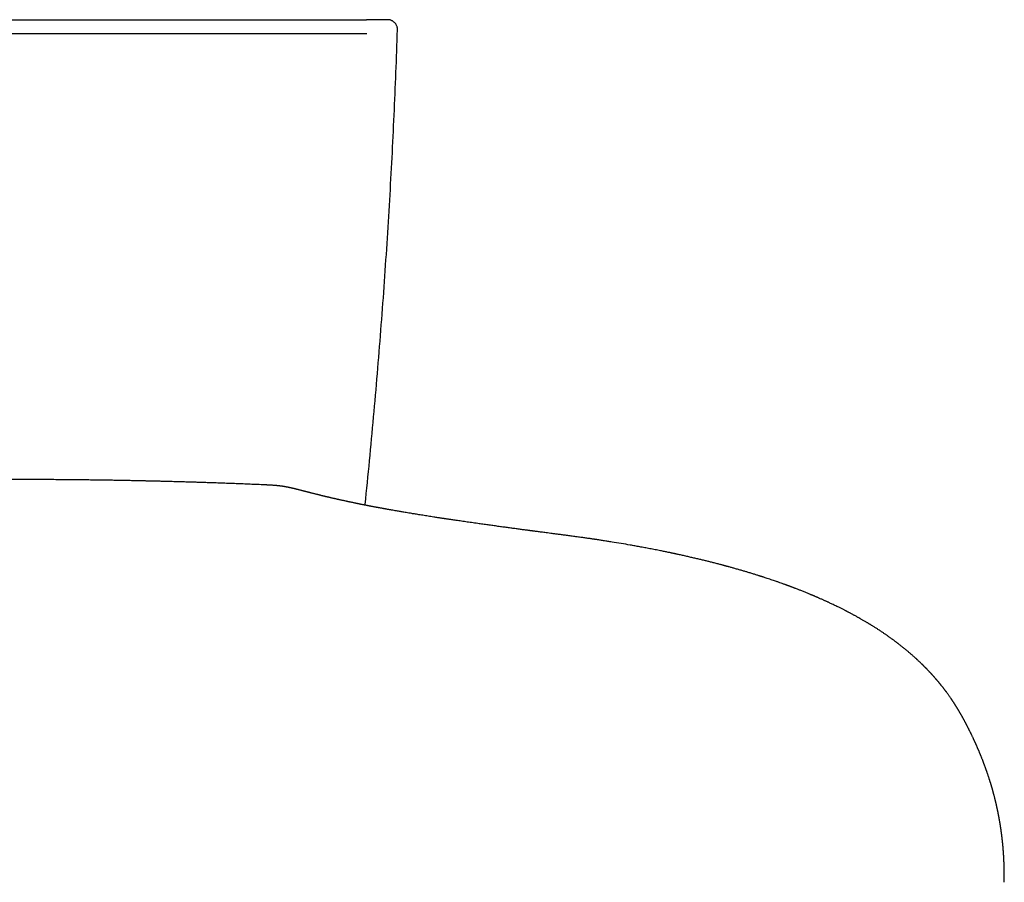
# Model space of a CAD drawing. Header units: millimetres. Extents: x 8 to 571, y 12 to 813.
# Tile 4 of 256: x 322 to 371, y 331 to 374. Entities that reach past the tile are written whole.
import ezdxf

# ---------------------------------------------------------------- set-up
doc = ezdxf.new("R2010")
doc.units = ezdxf.units.MM

msp = doc.modelspace()

# ---------------------------------------------------------------- linework, layer by layer
at = {"color": 7, "linetype": 'Continuous', "lineweight": 30}
msp.add_line((304.075, 374.205), (338.921, 374.205), dxfattribs=at)
msp.add_ellipse((321.498, 373.705), major_axis=(451.45, 0), ratio=0.000421, start_param=4.673743, end_param=4.751035, dxfattribs=at)
for points, knots in [([(339.981, 374.205), (339.98, 374.205), (339.978, 374.205), (339.961, 374.205), (339.936, 374.205), (339.9, 374.205), (339.854, 374.205), (339.798, 374.205), (339.731, 374.205), (339.653, 374.205), (339.567, 374.205), (339.472, 374.205), (339.372, 374.205), (339.265, 374.205), (339.154, 374.205), (339.039, 374.205), (338.96, 374.205), (338.921, 374.205)], [0, 0, 0, 0, 0.066455, 0.13318, 0.199891, 0.266327, 0.331195, 0.39606, 0.464268, 0.532652, 0.600837, 0.667266, 0.733885, 0.800295, 0.866793, 0.933506, 1, 1, 1, 1]), ([(338.85, 349.811), (338.851, 349.823), (338.931, 350.568), (339.076, 352.044), (339.283, 354.235), (339.473, 356.419), (339.649, 358.597), (339.81, 360.776), (339.958, 362.954), (340.091, 365.119), (340.209, 367.271), (340.313, 369.41), (340.405, 371.549), (340.455, 372.975), (340.48, 373.688)], [0, 0, 0, 0, 0.0015555, 0.0935345, 0.185509, 0.2767276, 0.3679475, 0.45917, 0.5503943, 0.6416197, 0.7312164, 0.8208126, 0.9104075, 1, 1, 1, 1]), ([(333.82, 350.828), (333.693, 350.834), (333.444, 350.845), (333.077, 350.86), (332.723, 350.875), (332.381, 350.888), (332.053, 350.9), (331.743, 350.912), (331.451, 350.922), (331.177, 350.931), (330.914, 350.94), (330.662, 350.948), (330.418, 350.956), (330.181, 350.963), (329.951, 350.97), (329.735, 350.976), (329.532, 350.982), (329.341, 350.987), (329.167, 350.992), (329.008, 350.996), (328.864, 351), (328.731, 351.003), (328.61, 351.006), (328.502, 351.009), (328.407, 351.011), (328.324, 351.013), (328.252, 351.015), (328.189, 351.016), (328.137, 351.018), (328.091, 351.019), (328.052, 351.02), (328.019, 351.02), (327.992, 351.021), (327.966, 351.022), (327.932, 351.022), (327.884, 351.023), (327.82, 351.025), (327.747, 351.026), (327.665, 351.028), (327.576, 351.03), (327.48, 351.032), (327.38, 351.034), (327.278, 351.037), (327.125, 351.04), (326.919, 351.044), (326.655, 351.049), (326.377, 351.054), (326.086, 351.059), (325.783, 351.064), (325.469, 351.068), (325.142, 351.073), (324.803, 351.077), (324.45, 351.081), (324.084, 351.085), (323.706, 351.088), (323.319, 351.091), (322.856, 351.094), (322.321, 351.096), (321.628, 351.098), (320.852, 351.097), (319.996, 351.094), (319.15, 351.088), (318.347, 351.079), (317.586, 351.069), (317.042, 351.061), (316.68, 351.055), (316.501, 351.052), (316.332, 351.048), (316.172, 351.045), (316.023, 351.043), (315.88, 351.04), (315.743, 351.037), (315.614, 351.034), (315.498, 351.032), (315.394, 351.03), (315.302, 351.028), (315.223, 351.026), (315.159, 351.024), (315.108, 351.023), (315.07, 351.022), (315.04, 351.022), (315.018, 351.021), (315, 351.021), (314.983, 351.02), (314.961, 351.02), (314.927, 351.019), (314.879, 351.018), (314.816, 351.016), (314.742, 351.015), (314.657, 351.013), (314.561, 351.01), (314.454, 351.008), (314.335, 351.005), (314.204, 351.001), (314.062, 350.998), (313.903, 350.994), (313.726, 350.989), (313.53, 350.983), (313.32, 350.978), (313.096, 350.971), (312.865, 350.964), (312.63, 350.957), (312.39, 350.95), (312.138, 350.942), (311.875, 350.933), (311.601, 350.924), (311.315, 350.914), (311.007, 350.903), (310.676, 350.89), (310.322, 350.877), (309.953, 350.862), (309.571, 350.846), (309.312, 350.834), (309.18, 350.828)], [0, 0, 0, 0, 0.015562, 0.030585, 0.045071, 0.059021, 0.072437, 0.085319, 0.096977, 0.108162, 0.118875, 0.129117, 0.138887, 0.148736, 0.158056, 0.166849, 0.175113, 0.18285, 0.190061, 0.196377, 0.202226, 0.207607, 0.212521, 0.216967, 0.220748, 0.224109, 0.227052, 0.229576, 0.231682, 0.233453, 0.235128, 0.236461, 0.23745, 0.238365, 0.239584, 0.241642, 0.244225, 0.247331, 0.250548, 0.254183, 0.258121, 0.262169, 0.266324, 0.270586, 0.280705, 0.291379, 0.302608, 0.314391, 0.326728, 0.339384, 0.352575, 0.3663, 0.380559, 0.395353, 0.41068, 0.426458, 0.442229, 0.466856, 0.491295, 0.526301, 0.560906, 0.595107, 0.628899, 0.658296, 0.687372, 0.694929, 0.702208, 0.709072, 0.715522, 0.721556, 0.727176, 0.732913, 0.738141, 0.742862, 0.747074, 0.750778, 0.753973, 0.756661, 0.758595, 0.76014, 0.761297, 0.762291, 0.762796, 0.763424, 0.764337, 0.765536, 0.76758, 0.770132, 0.773193, 0.77661, 0.780496, 0.784852, 0.789677, 0.794971, 0.800735, 0.806969, 0.814369, 0.822339, 0.830878, 0.839988, 0.849669, 0.858965, 0.868733, 0.878975, 0.889691, 0.900881, 0.912546, 0.924687, 0.938592, 0.953074, 0.968136, 0.983777, 1, 1, 1, 1]), ([(349.754, 348.182), (349.67, 348.194), (349.505, 348.217), (349.264, 348.25), (349.036, 348.28), (348.821, 348.309), (348.62, 348.335), (348.433, 348.36), (348.26, 348.382), (348.1, 348.403), (347.956, 348.422), (347.829, 348.439), (347.716, 348.453), (347.615, 348.467), (347.523, 348.479), (347.446, 348.489), (347.383, 348.497), (347.331, 348.504), (347.284, 348.51), (347.243, 348.515), (347.21, 348.52), (347.186, 348.523), (347.165, 348.525), (347.144, 348.528), (347.113, 348.532), (347.069, 348.538), (347.01, 348.546), (346.94, 348.555), (346.857, 348.566), (346.761, 348.579), (346.657, 348.593), (346.547, 348.607), (346.402, 348.627), (346.22, 348.651), (345.998, 348.681), (345.766, 348.712), (345.523, 348.746), (345.275, 348.78), (345.024, 348.815), (344.769, 348.85), (344.544, 348.882), (344.353, 348.909), (344.2, 348.931), (344.055, 348.952), (343.91, 348.972), (343.766, 348.993), (343.625, 349.014), (343.494, 349.033), (343.375, 349.051), (343.267, 349.067), (343.176, 349.08), (343.1, 349.091), (343.038, 349.101), (342.983, 349.109), (342.935, 349.116), (342.897, 349.122), (342.867, 349.126), (342.842, 349.13), (342.813, 349.135), (342.773, 349.141), (342.723, 349.148), (342.66, 349.158), (342.586, 349.169), (342.501, 349.182), (342.405, 349.197), (342.288, 349.215), (342.157, 349.236), (342.018, 349.257), (341.882, 349.279), (341.748, 349.3), (341.619, 349.321), (341.5, 349.34), (341.391, 349.358), (341.29, 349.374), (341.179, 349.393), (341.056, 349.413), (340.924, 349.435), (340.811, 349.454), (340.713, 349.471), (340.624, 349.486), (340.525, 349.503), (340.418, 349.521), (340.303, 349.541), (340.201, 349.559), (340.114, 349.575), (340.046, 349.587), (339.981, 349.598), (339.924, 349.609), (339.879, 349.617), (339.845, 349.623), (339.817, 349.628), (339.788, 349.633), (339.755, 349.639), (339.714, 349.647), (339.668, 349.655), (339.619, 349.664), (339.573, 349.672), (339.528, 349.681), (339.48, 349.69), (339.429, 349.699), (339.372, 349.71), (339.313, 349.721), (339.257, 349.732), (339.207, 349.741), (339.166, 349.749), (339.13, 349.756), (339.095, 349.763), (339.059, 349.77), (339.018, 349.778), (338.973, 349.787), (338.918, 349.797), (338.858, 349.809), (338.793, 349.822), (338.731, 349.834), (338.674, 349.845), (338.623, 349.856), (338.583, 349.864), (338.546, 349.871), (338.509, 349.879), (338.462, 349.888), (338.41, 349.899), (338.357, 349.91), (338.308, 349.92), (338.257, 349.931), (338.206, 349.942), (338.156, 349.952), (338.113, 349.961), (338.075, 349.969), (338.044, 349.976), (338.02, 349.981), (338.001, 349.985), (337.979, 349.99), (337.952, 349.996), (337.917, 350.003), (337.865, 350.014), (337.801, 350.028), (337.729, 350.044), (337.664, 350.058), (337.613, 350.07), (337.573, 350.078), (337.544, 350.085), (337.519, 350.091), (337.496, 350.096), (337.475, 350.1), (337.451, 350.106), (337.423, 350.112), (337.388, 350.12), (337.35, 350.129), (337.312, 350.137), (337.27, 350.147), (337.224, 350.158), (337.176, 350.169), (337.134, 350.179), (337.097, 350.187), (337.066, 350.194), (337.037, 350.201), (337.01, 350.207), (336.986, 350.213), (336.963, 350.219), (336.936, 350.225), (336.904, 350.233), (336.868, 350.241), (336.829, 350.251), (336.79, 350.26), (336.747, 350.27), (336.702, 350.281), (336.653, 350.293), (336.606, 350.305), (336.559, 350.316), (336.514, 350.327), (336.469, 350.339), (336.424, 350.35), (336.379, 350.361), (336.333, 350.373), (336.287, 350.384), (336.243, 350.395), (336.201, 350.406), (336.162, 350.416), (336.127, 350.425), (336.091, 350.434), (336.056, 350.443), (336.022, 350.452), (335.991, 350.46), (335.963, 350.467), (335.94, 350.473), (335.921, 350.478), (335.905, 350.482), (335.888, 350.486), (335.868, 350.491), (335.846, 350.497), (335.819, 350.504), (335.789, 350.512), (335.757, 350.52), (335.725, 350.528), (335.69, 350.537), (335.653, 350.547), (335.611, 350.558), (335.568, 350.569), (335.526, 350.579), (335.491, 350.588), (335.462, 350.596), (335.437, 350.602), (335.411, 350.608), (335.382, 350.615), (335.353, 350.623), (335.324, 350.63), (335.297, 350.636), (335.27, 350.643), (335.243, 350.649), (335.217, 350.655), (335.194, 350.661), (335.172, 350.666), (335.152, 350.67), (335.132, 350.675), (335.111, 350.679), (335.087, 350.685), (335.062, 350.69), (335.038, 350.695), (335.017, 350.699), (334.998, 350.703), (334.98, 350.707), (334.963, 350.71), (334.948, 350.713), (334.934, 350.716), (334.92, 350.719), (334.903, 350.722), (334.885, 350.725), (334.865, 350.729), (334.844, 350.733), (334.824, 350.736), (334.806, 350.739), (334.79, 350.742), (334.776, 350.744), (334.764, 350.746), (334.754, 350.748), (334.743, 350.749), (334.733, 350.751), (334.718, 350.753), (334.696, 350.757), (334.67, 350.761), (334.64, 350.765), (334.609, 350.769), (334.576, 350.773), (334.542, 350.777), (334.505, 350.781), (334.469, 350.785), (334.435, 350.789), (334.403, 350.792), (334.371, 350.795), (334.338, 350.797), (334.301, 350.801), (334.255, 350.804), (334.204, 350.808), (334.152, 350.811), (334.104, 350.814), (334.067, 350.816), (334.043, 350.817), (334.028, 350.818), (334.01, 350.819), (333.987, 350.82), (333.957, 350.822), (333.918, 350.824), (333.871, 350.826), (333.837, 350.827), (333.819, 350.828)], [0, 0, 0, 0, 0.011686, 0.022762, 0.033231, 0.043091, 0.052344, 0.060839, 0.068749, 0.076074, 0.082812, 0.088429, 0.093563, 0.098212, 0.102378, 0.10606, 0.108759, 0.111121, 0.113149, 0.11518, 0.116705, 0.117722, 0.11851, 0.119482, 0.120642, 0.122844, 0.125509, 0.128638, 0.132504, 0.136902, 0.141755, 0.146793, 0.151991, 0.161671, 0.171862, 0.182564, 0.193775, 0.205495, 0.216893, 0.228732, 0.241014, 0.248441, 0.255646, 0.262487, 0.268964, 0.276202, 0.282926, 0.289136, 0.294832, 0.300014, 0.304682, 0.307968, 0.310941, 0.313602, 0.315943, 0.317906, 0.319171, 0.32021, 0.321555, 0.323462, 0.325929, 0.328958, 0.332548, 0.336699, 0.341413, 0.346688, 0.353924, 0.360807, 0.367328, 0.374297, 0.380799, 0.386831, 0.392395, 0.397491, 0.402256, 0.409479, 0.416379, 0.422906, 0.427096, 0.431791, 0.436997, 0.442701, 0.448878, 0.455527, 0.459228, 0.46306, 0.466717, 0.469857, 0.47248, 0.474178, 0.475574, 0.477098, 0.478942, 0.481106, 0.484002, 0.486745, 0.489335, 0.491806, 0.4945, 0.497444, 0.500684, 0.504219, 0.507727, 0.510495, 0.512916, 0.514991, 0.516893, 0.519049, 0.521478, 0.524181, 0.527146, 0.531227, 0.535155, 0.538931, 0.542533, 0.545711, 0.548395, 0.550171, 0.552523, 0.555473, 0.558975, 0.562421, 0.565623, 0.56858, 0.572312, 0.575564, 0.578382, 0.580918, 0.583185, 0.584524, 0.585748, 0.587102, 0.588951, 0.591299, 0.594139, 0.599653, 0.604712, 0.609316, 0.613461, 0.615791, 0.617894, 0.619769, 0.621417, 0.622894, 0.624515, 0.626652, 0.629305, 0.632334, 0.635266, 0.638064, 0.642187, 0.645977, 0.649435, 0.652226, 0.65481, 0.657187, 0.65936, 0.661326, 0.663167, 0.665306, 0.668074, 0.671275, 0.674736, 0.678211, 0.6817, 0.68617, 0.690658, 0.695116, 0.699527, 0.70389, 0.708215, 0.712837, 0.717266, 0.722055, 0.727096, 0.731929, 0.7365, 0.740811, 0.744861, 0.748649, 0.75304, 0.757065, 0.760783, 0.764192, 0.767292, 0.769431, 0.771393, 0.77345, 0.77591, 0.778774, 0.782042, 0.786403, 0.790874, 0.795206, 0.7994, 0.805172, 0.81112, 0.817416, 0.82377, 0.829763, 0.833324, 0.836969, 0.840976, 0.845345, 0.850067, 0.854704, 0.859015, 0.863001, 0.86755, 0.871616, 0.875369, 0.878836, 0.882019, 0.884731, 0.887953, 0.891683, 0.89567, 0.899526, 0.902461, 0.905301, 0.907948, 0.910384, 0.912648, 0.914294, 0.916235, 0.918473, 0.920968, 0.923579, 0.926294, 0.928891, 0.931123, 0.93307, 0.934618, 0.935961, 0.937206, 0.938351, 0.939399, 0.940882, 0.943113, 0.946112, 0.949089, 0.951913, 0.954823, 0.957712, 0.960744, 0.963788, 0.9664, 0.968555, 0.970776, 0.972911, 0.975169, 0.977804, 0.980829, 0.983646, 0.986288, 0.98851, 0.989236, 0.989905, 0.990635, 0.991734, 0.993219, 0.995091, 0.997351, 1, 1, 1, 1]), ([(370.961, 330.858), (370.961, 330.877), (370.962, 330.912), (370.962, 330.955), (370.962, 330.987), (370.963, 331.013), (370.963, 331.052), (370.963, 331.102), (370.963, 331.162), (370.963, 331.218), (370.963, 331.273), (370.962, 331.329), (370.961, 331.381), (370.961, 331.427), (370.96, 331.463), (370.96, 331.497), (370.959, 331.529), (370.958, 331.562), (370.957, 331.598), (370.956, 331.632), (370.956, 331.662), (370.955, 331.686), (370.954, 331.708), (370.954, 331.728), (370.953, 331.747), (370.952, 331.766), (370.952, 331.789), (370.951, 331.813), (370.95, 331.839), (370.949, 331.863), (370.948, 331.884), (370.947, 331.904), (370.946, 331.923), (370.945, 331.942), (370.944, 331.963), (370.943, 331.986), (370.942, 332.012), (370.941, 332.038), (370.939, 332.064), (370.938, 332.088), (370.937, 332.114), (370.935, 332.138), (370.934, 332.16), (370.933, 332.179), (370.932, 332.199), (370.93, 332.222), (370.928, 332.253), (370.926, 332.285), (370.924, 332.319), (370.922, 332.351), (370.92, 332.381), (370.918, 332.408), (370.916, 332.433), (370.914, 332.457), (370.912, 332.48), (370.91, 332.503), (370.908, 332.527), (370.906, 332.554), (370.904, 332.581), (370.902, 332.607), (370.9, 332.631), (370.898, 332.655), (370.895, 332.679), (370.893, 332.705), (370.89, 332.733), (370.888, 332.762), (370.885, 332.789), (370.883, 332.812), (370.881, 332.83), (370.88, 332.845), (370.878, 332.86), (370.876, 332.878), (370.874, 332.899), (370.871, 332.926), (370.868, 332.954), (370.865, 332.983), (370.862, 333.009), (370.859, 333.032), (370.857, 333.053), (370.854, 333.075), (370.852, 333.1), (370.848, 333.128), (370.845, 333.157), (370.841, 333.187), (370.838, 333.213), (370.835, 333.236), (370.832, 333.257), (370.83, 333.278), (370.826, 333.302), (370.823, 333.329), (370.819, 333.357), (370.815, 333.386), (370.812, 333.412), (370.808, 333.436), (370.805, 333.457), (370.803, 333.477), (370.8, 333.496), (370.797, 333.518), (370.793, 333.543), (370.789, 333.573), (370.784, 333.604), (370.779, 333.634), (370.775, 333.661), (370.771, 333.688), (370.766, 333.717), (370.761, 333.75), (370.755, 333.786), (370.749, 333.822), (370.744, 333.856), (370.738, 333.889), (370.733, 333.923), (370.726, 333.959), (370.72, 333.996), (370.713, 334.033), (370.707, 334.068), (370.702, 334.097), (370.697, 334.123), (370.692, 334.148), (370.687, 334.176), (370.681, 334.204), (370.676, 334.232), (370.671, 334.257), (370.667, 334.278), (370.663, 334.297), (370.659, 334.317), (370.655, 334.339), (370.65, 334.365), (370.644, 334.393), (370.638, 334.423), (370.632, 334.452), (370.626, 334.478), (370.622, 334.5), (370.617, 334.52), (370.613, 334.542), (370.608, 334.566), (370.602, 334.593), (370.596, 334.622), (370.589, 334.65), (370.584, 334.676), (370.578, 334.699), (370.574, 334.72), (370.569, 334.741), (370.563, 334.766), (370.556, 334.795), (370.549, 334.828), (370.541, 334.863), (370.532, 334.897), (370.524, 334.931), (370.515, 334.968), (370.505, 335.009), (370.494, 335.056), (370.481, 335.104), (370.469, 335.152), (370.458, 335.197), (370.446, 335.24), (370.434, 335.285), (370.423, 335.327), (370.414, 335.363), (370.406, 335.391), (370.399, 335.416), (370.393, 335.439), (370.386, 335.464), (370.378, 335.49), (370.37, 335.519), (370.362, 335.549), (370.353, 335.579), (370.345, 335.608), (370.336, 335.637), (370.327, 335.669), (370.317, 335.702), (370.307, 335.736), (370.296, 335.772), (370.284, 335.812), (370.272, 335.853), (370.26, 335.892), (370.249, 335.926), (370.24, 335.956), (370.232, 335.983), (370.224, 336.008), (370.215, 336.035), (370.205, 336.065), (370.194, 336.1), (370.181, 336.14), (370.167, 336.182), (370.153, 336.226), (370.138, 336.27), (370.124, 336.312), (370.11, 336.352), (370.097, 336.391), (370.084, 336.429), (370.071, 336.464), (370.06, 336.497), (370.048, 336.529), (370.037, 336.562), (370.023, 336.6), (370.007, 336.643), (369.993, 336.683), (369.98, 336.719), (369.969, 336.747), (369.96, 336.773), (369.951, 336.796), (369.942, 336.819), (369.934, 336.842), (369.924, 336.867), (369.914, 336.894), (369.903, 336.924), (369.89, 336.957), (369.877, 336.991), (369.86, 337.033), (369.842, 337.079), (369.822, 337.129), (369.804, 337.175), (369.788, 337.215), (369.774, 337.249), (369.762, 337.278), (369.752, 337.303), (369.741, 337.329), (369.729, 337.357), (369.716, 337.389), (369.701, 337.425), (369.686, 337.462), (369.67, 337.499), (369.655, 337.534), (369.639, 337.57), (369.623, 337.608), (369.604, 337.651), (369.585, 337.696), (369.567, 337.735), (369.552, 337.769), (369.539, 337.799), (369.525, 337.83), (369.511, 337.862), (369.497, 337.892), (369.484, 337.919), (369.473, 337.944), (369.462, 337.967), (369.452, 337.988), (369.443, 338.009), (369.434, 338.029), (369.423, 338.052), (369.409, 338.083), (369.39, 338.123), (369.367, 338.17), (369.344, 338.22), (369.32, 338.27), (369.296, 338.319), (369.274, 338.365), (369.253, 338.407), (369.236, 338.441), (369.223, 338.468), (369.212, 338.488), (369.202, 338.508), (369.192, 338.528), (369.18, 338.553), (369.164, 338.584), (369.146, 338.619), (369.127, 338.657), (369.107, 338.696), (369.089, 338.732), (369.073, 338.763), (369.06, 338.787), (369.048, 338.81), (369.036, 338.833), (369.022, 338.86), (369.006, 338.891), (368.987, 338.926), (368.967, 338.964), (368.947, 339.001), (368.928, 339.036), (368.91, 339.069), (368.893, 339.1), (368.877, 339.13), (368.862, 339.157), (368.847, 339.185), (368.832, 339.213), (368.816, 339.24), (368.801, 339.267), (368.785, 339.296), (368.768, 339.325), (368.752, 339.354), (368.737, 339.379), (368.725, 339.4), (368.714, 339.419), (368.703, 339.438), (368.69, 339.46), (368.676, 339.484), (368.66, 339.51), (368.644, 339.537), (368.627, 339.565), (368.611, 339.591), (368.596, 339.616), (368.581, 339.64), (368.566, 339.665), (368.55, 339.69), (368.535, 339.714), (368.522, 339.736), (368.509, 339.756), (368.496, 339.776), (368.484, 339.795), (368.471, 339.815), (368.457, 339.837), (368.441, 339.862), (368.423, 339.889), (368.404, 339.918), (368.385, 339.946), (368.368, 339.973), (368.352, 339.997), (368.335, 340.021), (368.318, 340.047), (368.299, 340.075), (368.279, 340.104), (368.255, 340.139), (368.226, 340.18), (368.192, 340.228), (368.158, 340.276), (368.124, 340.323), (368.089, 340.372), (368.058, 340.413), (368.034, 340.445), (368.018, 340.466), (368.004, 340.485), (367.991, 340.503), (367.977, 340.522), (367.962, 340.54), (367.948, 340.559), (367.93, 340.582), (367.909, 340.61), (367.883, 340.644), (367.856, 340.678), (367.833, 340.707), (367.814, 340.73), (367.798, 340.751), (367.78, 340.773), (367.762, 340.796), (367.744, 340.818), (367.727, 340.838), (367.713, 340.855), (367.7, 340.872), (367.684, 340.891), (367.665, 340.913), (367.645, 340.938), (367.624, 340.963), (367.604, 340.987), (367.585, 341.008), (367.57, 341.026), (367.557, 341.042), (367.543, 341.057), (367.529, 341.074), (367.51, 341.096), (367.487, 341.122), (367.462, 341.15), (367.439, 341.177), (367.415, 341.204), (367.388, 341.234), (367.36, 341.265), (367.333, 341.295), (367.307, 341.324), (367.282, 341.351), (367.259, 341.376), (367.239, 341.397), (367.221, 341.417), (367.202, 341.437), (367.18, 341.46), (367.155, 341.486), (367.126, 341.516), (367.096, 341.548), (367.066, 341.579), (367.039, 341.607), (367.013, 341.633), (366.987, 341.66), (366.958, 341.689), (366.928, 341.719), (366.899, 341.748), (366.872, 341.775), (366.845, 341.801), (366.811, 341.834), (366.77, 341.873), (366.725, 341.917), (366.682, 341.958), (366.647, 341.99), (366.62, 342.015), (366.599, 342.035), (366.574, 342.059), (366.545, 342.085), (366.515, 342.112), (366.486, 342.139), (366.451, 342.17), (366.413, 342.205), (366.366, 342.246), (366.318, 342.289), (366.269, 342.331), (366.22, 342.373), (366.173, 342.413), (366.127, 342.453), (366.084, 342.489), (366.043, 342.523), (366.003, 342.556), (365.959, 342.592), (365.915, 342.627), (365.871, 342.663), (365.829, 342.697), (365.786, 342.731), (365.745, 342.763), (365.706, 342.794), (365.668, 342.823), (365.633, 342.85), (365.598, 342.877), (365.564, 342.903), (365.527, 342.931), (365.489, 342.96), (365.447, 342.991), (365.406, 343.022), (365.364, 343.052), (365.322, 343.083), (365.278, 343.115), (365.231, 343.149), (365.184, 343.183), (365.133, 343.219), (365.082, 343.254), (365.03, 343.29), (364.977, 343.328), (364.919, 343.367), (364.856, 343.41), (364.79, 343.453), (364.721, 343.499), (364.652, 343.544), (364.585, 343.588), (364.52, 343.629), (364.457, 343.67), (364.395, 343.708), (364.342, 343.742), (364.296, 343.77), (364.256, 343.794), (364.218, 343.818), (364.18, 343.841), (364.141, 343.865), (364.098, 343.89), (364.051, 343.918), (363.997, 343.95), (363.938, 343.985), (363.877, 344.021), (363.819, 344.054), (363.765, 344.085), (363.721, 344.11), (363.684, 344.131), (363.648, 344.151), (363.607, 344.174), (363.562, 344.199), (363.511, 344.228), (363.457, 344.257), (363.402, 344.287), (363.346, 344.317), (363.29, 344.348), (363.234, 344.377), (363.183, 344.404), (363.137, 344.429), (363.094, 344.451), (363.054, 344.472), (363.012, 344.493), (362.965, 344.518), (362.909, 344.546), (362.848, 344.577), (362.783, 344.61), (362.717, 344.643), (362.64, 344.681), (362.552, 344.724), (362.457, 344.77), (362.366, 344.814), (362.281, 344.854), (362.209, 344.888), (362.149, 344.916), (362.099, 344.939), (362.049, 344.962), (361.997, 344.986), (361.942, 345.01), (361.885, 345.036), (361.823, 345.064), (361.756, 345.094), (361.695, 345.121), (361.642, 345.144), (361.6, 345.162), (361.556, 345.181), (361.511, 345.201), (361.466, 345.22), (361.425, 345.237), (361.391, 345.252), (361.364, 345.263), (361.344, 345.272), (361.327, 345.279), (361.311, 345.286), (361.293, 345.293), (361.273, 345.302), (361.242, 345.315), (361.198, 345.333), (361.138, 345.358), (361.07, 345.386), (360.994, 345.417), (360.912, 345.45), (360.828, 345.484), (360.724, 345.525), (360.601, 345.573), (360.49, 345.616), (360.409, 345.647), (360.362, 345.665), (360.314, 345.683), (360.267, 345.701), (360.223, 345.717), (360.185, 345.731), (360.152, 345.744), (360.126, 345.753), (360.106, 345.761), (360.089, 345.767), (360.072, 345.773), (360.048, 345.782), (360.019, 345.793), (359.985, 345.805), (359.948, 345.819), (359.91, 345.832), (359.844, 345.856), (359.747, 345.891), (359.615, 345.938), (359.485, 345.982), (359.361, 346.025), (359.243, 346.065), (359.12, 346.107), (359.01, 346.143), (358.921, 346.172), (358.856, 346.193), (358.801, 346.211), (358.757, 346.225), (358.72, 346.237), (358.681, 346.249), (358.63, 346.265), (358.564, 346.286), (358.488, 346.31), (358.406, 346.336), (358.321, 346.362), (358.233, 346.389), (358.122, 346.423), (357.986, 346.464), (357.821, 346.512), (357.646, 346.563), (357.498, 346.605), (357.382, 346.638), (357.302, 346.66), (357.223, 346.682), (357.15, 346.702), (357.086, 346.72), (357.03, 346.735), (356.984, 346.748), (356.947, 346.758), (356.92, 346.765), (356.899, 346.771), (356.882, 346.775), (356.862, 346.78), (356.827, 346.79), (356.774, 346.804), (356.704, 346.823), (356.625, 346.843), (356.538, 346.866), (356.442, 346.891), (356.318, 346.923), (356.166, 346.961), (355.989, 347.005), (355.805, 347.05), (355.616, 347.096), (355.422, 347.142), (355.223, 347.188), (355.048, 347.228), (354.903, 347.261), (354.793, 347.285), (354.694, 347.307), (354.606, 347.327), (354.537, 347.341), (354.487, 347.352), (354.454, 347.359), (354.428, 347.365), (354.411, 347.369), (354.397, 347.372), (354.381, 347.375), (354.357, 347.38), (354.322, 347.388), (354.275, 347.398), (354.218, 347.41), (354.151, 347.424), (354.074, 347.44), (353.988, 347.458), (353.893, 347.477), (353.793, 347.498), (353.635, 347.53), (353.422, 347.572), (353.158, 347.623), (352.901, 347.672), (352.65, 347.718), (352.407, 347.762), (352.098, 347.817), (351.715, 347.883), (351.375, 347.939), (351.15, 347.975), (351.044, 347.991), (350.938, 348.008), (350.833, 348.024), (350.733, 348.04), (350.643, 348.053), (350.564, 348.065), (350.496, 348.076), (350.439, 348.084), (350.394, 348.091), (350.359, 348.096), (350.327, 348.101), (350.292, 348.106), (350.244, 348.113), (350.185, 348.122), (350.115, 348.132), (350.034, 348.143), (349.943, 348.156), (349.847, 348.17), (349.782, 348.179), (349.749, 348.184)], [0, 0, 0, 0, 0.00132, 0.002431, 0.003356, 0.004217, 0.005049, 0.007346, 0.009618, 0.011866, 0.013957, 0.016255, 0.01877, 0.020441, 0.022034, 0.023425, 0.024707, 0.026159, 0.027771, 0.029444, 0.030564, 0.031669, 0.032653, 0.033508, 0.034272, 0.035162, 0.036147, 0.037275, 0.038495, 0.039577, 0.040491, 0.041413, 0.04219, 0.04305, 0.043999, 0.045036, 0.046207, 0.047538, 0.048586, 0.049714, 0.050923, 0.052073, 0.053073, 0.053923, 0.054646, 0.055795, 0.057207, 0.058811, 0.060304, 0.061892, 0.063274, 0.064492, 0.065655, 0.06677, 0.067837, 0.068834, 0.06998, 0.071276, 0.072593, 0.073803, 0.074908, 0.075992, 0.077103, 0.078328, 0.079669, 0.081106, 0.082407, 0.083498, 0.084307, 0.084947, 0.085627, 0.08648, 0.087505, 0.088703, 0.090227, 0.091605, 0.092822, 0.093879, 0.094825, 0.095867, 0.097054, 0.098383, 0.099849, 0.101273, 0.102585, 0.10364, 0.104609, 0.105565, 0.106681, 0.107964, 0.10941, 0.11082, 0.112082, 0.113245, 0.114246, 0.115113, 0.116045, 0.117074, 0.118203, 0.119779, 0.121335, 0.122766, 0.124072, 0.12529, 0.126596, 0.128281, 0.130113, 0.131884, 0.133514, 0.135039, 0.136637, 0.138398, 0.140312, 0.142144, 0.143797, 0.145283, 0.146399, 0.14763, 0.148977, 0.150435, 0.151826, 0.153033, 0.154081, 0.154972, 0.155811, 0.156936, 0.158198, 0.159597, 0.161123, 0.162578, 0.163892, 0.164904, 0.16584, 0.166885, 0.168073, 0.169405, 0.17087, 0.172249, 0.173571, 0.174691, 0.17563, 0.176659, 0.177856, 0.179311, 0.180957, 0.182725, 0.184432, 0.186068, 0.187632, 0.189947, 0.192206, 0.194561, 0.197088, 0.199305, 0.201284, 0.20348, 0.205951, 0.207467, 0.208845, 0.21008, 0.211182, 0.212362, 0.213709, 0.215133, 0.216672, 0.218167, 0.219597, 0.220963, 0.222594, 0.224242, 0.225929, 0.22768, 0.22969, 0.23186, 0.233845, 0.235513, 0.236953, 0.238284, 0.239518, 0.240775, 0.242268, 0.243998, 0.246038, 0.248168, 0.250388, 0.252616, 0.254703, 0.256732, 0.258675, 0.26057, 0.262371, 0.264034, 0.265506, 0.267154, 0.269067, 0.271219, 0.273601, 0.27511, 0.276556, 0.277844, 0.278974, 0.280101, 0.281261, 0.282489, 0.283828, 0.285329, 0.286992, 0.288789, 0.290562, 0.293253, 0.295768, 0.298079, 0.300187, 0.301796, 0.303235, 0.304503, 0.30567, 0.307091, 0.308789, 0.31055, 0.31246, 0.314385, 0.31616, 0.317785, 0.319805, 0.321987, 0.324268, 0.326523, 0.327934, 0.329429, 0.331028, 0.332684, 0.334212, 0.33561, 0.336859, 0.338007, 0.339081, 0.340083, 0.34107, 0.342205, 0.343498, 0.345784, 0.348203, 0.35074, 0.353327, 0.355804, 0.358155, 0.360301, 0.362225, 0.363335, 0.364376, 0.365347, 0.36634, 0.367478, 0.369137, 0.370966, 0.372885, 0.374894, 0.376907, 0.378308, 0.379538, 0.380644, 0.381799, 0.38302, 0.384696, 0.386519, 0.388474, 0.390372, 0.392154, 0.393835, 0.395519, 0.396874, 0.398231, 0.399562, 0.400867, 0.402144, 0.403396, 0.404731, 0.406246, 0.40756, 0.408783, 0.409784, 0.41057, 0.411421, 0.412476, 0.413667, 0.414873, 0.416241, 0.417566, 0.418803, 0.419992, 0.421062, 0.422284, 0.423511, 0.424599, 0.425712, 0.426641, 0.427548, 0.428477, 0.429427, 0.430399, 0.43165, 0.432926, 0.434303, 0.435763, 0.437047, 0.438122, 0.439226, 0.440509, 0.441859, 0.443252, 0.444687, 0.446891, 0.449194, 0.451631, 0.453835, 0.456044, 0.458626, 0.459801, 0.460799, 0.461666, 0.462541, 0.463435, 0.464347, 0.465276, 0.466214, 0.467716, 0.469355, 0.471087, 0.472701, 0.473602, 0.474588, 0.475663, 0.476827, 0.477978, 0.478952, 0.479746, 0.480504, 0.481437, 0.482564, 0.483785, 0.485066, 0.486274, 0.487354, 0.488249, 0.48896, 0.489669, 0.490502, 0.49146, 0.492949, 0.494378, 0.495688, 0.496914, 0.498461, 0.500086, 0.501592, 0.50299, 0.504366, 0.505715, 0.506687, 0.50764, 0.508611, 0.509757, 0.511098, 0.512615, 0.51433, 0.515887, 0.517293, 0.518558, 0.519901, 0.521386, 0.522971, 0.524454, 0.525804, 0.527103, 0.52849, 0.53094, 0.533117, 0.535224, 0.537239, 0.538122, 0.539143, 0.54035, 0.541743, 0.543212, 0.544607, 0.545911, 0.548065, 0.550046, 0.552433, 0.554744, 0.55679, 0.558978, 0.561118, 0.563048, 0.564724, 0.566493, 0.568385, 0.57045, 0.572219, 0.574093, 0.57593, 0.57767, 0.579368, 0.580898, 0.582371, 0.583807, 0.585224, 0.586658, 0.588343, 0.590012, 0.5917, 0.593428, 0.594993, 0.596773, 0.59868, 0.6006, 0.602422, 0.604605, 0.606594, 0.608449, 0.610846, 0.613259, 0.615682, 0.618284, 0.621087, 0.62343, 0.625817, 0.628198, 0.630456, 0.632545, 0.634041, 0.635428, 0.636804, 0.638196, 0.639488, 0.641006, 0.642736, 0.644453, 0.646742, 0.648874, 0.650895, 0.652762, 0.654415, 0.655428, 0.656637, 0.65804, 0.659634, 0.661236, 0.663214, 0.665054, 0.666758, 0.668826, 0.67065, 0.672302, 0.673816, 0.675218, 0.676478, 0.677738, 0.679272, 0.681088, 0.683104, 0.685174, 0.687278, 0.689415, 0.692521, 0.695527, 0.698349, 0.700988, 0.70341, 0.704989, 0.706456, 0.707957, 0.709538, 0.7112, 0.712911, 0.714724, 0.716736, 0.718953, 0.720139, 0.721377, 0.722666, 0.724006, 0.725372, 0.726567, 0.727552, 0.728326, 0.728912, 0.729322, 0.729775, 0.730293, 0.730878, 0.731529, 0.732988, 0.734698, 0.73666, 0.738866, 0.741185, 0.743565, 0.746006, 0.749884, 0.753907, 0.755202, 0.756511, 0.757834, 0.759147, 0.760322, 0.761385, 0.762274, 0.762987, 0.763526, 0.763904, 0.764349, 0.764946, 0.765779, 0.76673, 0.767711, 0.76872, 0.769758, 0.773013, 0.776517, 0.780247, 0.783193, 0.786263, 0.789459, 0.792773, 0.794697, 0.796352, 0.79774, 0.798859, 0.79971, 0.800556, 0.801798, 0.803587, 0.805548, 0.807589, 0.80971, 0.811911, 0.814194, 0.81798, 0.822014, 0.826297, 0.830828, 0.832745, 0.834702, 0.83665, 0.838401, 0.83994, 0.841266, 0.84238, 0.843215, 0.843872, 0.84435, 0.844674, 0.845113, 0.845742, 0.847199, 0.848858, 0.850714, 0.852766, 0.855013, 0.857456, 0.861458, 0.865571, 0.86979, 0.874114, 0.878543, 0.883078, 0.887672, 0.89037, 0.892826, 0.895038, 0.897009, 0.898737, 0.8996, 0.900364, 0.900932, 0.901294, 0.901531, 0.901868, 0.902318, 0.903138, 0.904178, 0.90544, 0.906923, 0.908627, 0.910516, 0.912618, 0.914862, 0.917088, 0.922988, 0.928706, 0.934244, 0.939602, 0.944779, 0.949779, 0.959286, 0.968952, 0.971143, 0.973342, 0.97555, 0.977765, 0.979861, 0.981726, 0.983361, 0.984758, 0.985928, 0.986869, 0.987584, 0.98808, 0.988813, 0.989784, 0.990993, 0.99244, 0.994125, 0.995966, 0.998025, 1, 1, 1, 1])]:
    msp.add_open_spline(points, degree=3, knots=knots, dxfattribs=at)
msp.add_open_spline([(340.48, 373.688), (340.48, 373.705), (340.481, 373.739), (340.474, 373.788), (340.464, 373.837), (340.448, 373.885), (340.428, 373.931), (340.403, 373.974), (340.374, 374.015), (340.341, 374.053), (340.304, 374.087), (340.264, 374.118), (340.222, 374.144), (340.176, 374.166), (340.129, 374.183), (340.081, 374.196), (340.031, 374.203), (339.998, 374.204), (339.981, 374.205)], degree=3, dxfattribs=at)

doc.saveas('drawing.dxf')
